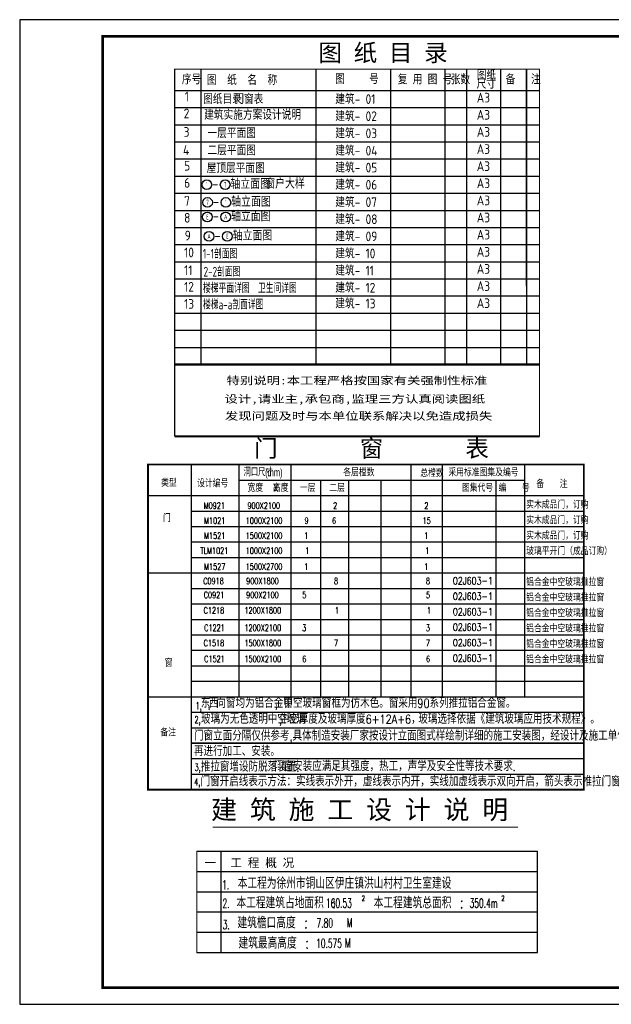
# Model space of a CAD drawing. Extents: x 199962 to 436984, y -16681 to 190402.
# Tile 6 of 36: x 237884 to 255735, y 160702 to 190402. Entities that reach past the tile are written whole.
import ezdxf
from ezdxf.enums import TextEntityAlignment as Align

# ---------------------------------------------------------------- set-up
doc = ezdxf.new("R2010")
doc.units = 0
doc.header["$LTSCALE"] = 1000
doc.header["$MEASUREMENT"] = 0
for name, color, linetype in [('B', 2, 'Continuous'), ('PUB_TEXT', 7, 'Continuous'), ('TEXT', 6, 'Continuous'), ('图框', 7, 'Continuous'), ('图框中文', 7, 'Continuous'), ('门窗表', 2, 'Continuous')]:
    doc.layers.add(name, color=color, linetype=linetype)
doc.styles.add('-宋体', font='SimSun.ttf', dxfattribs={"width": 0.8})
doc.styles.add('-黑体', font='SIMHEI.TTF', dxfattribs={"width": 0.8})
doc.styles.add('_HZTXT', font='txt.shx', dxfattribs={"width": 0.8, "bigfont": 'hztxt.shx'})
doc.styles.add('_SIMPLEX', font='SIMPLEX.shx', dxfattribs={"width": 0.8, "bigfont": 'hztxt.shx'})
doc.styles.add('_TCH_AXIS', font='COMPLEX', dxfattribs={"bigfont": 'GBCBIG'})
doc.styles.add('_TCH_WDTABLE', font='SIMPLEX', dxfattribs={"bigfont": 'GBCBIG'})
doc.styles.add('hh', font='txt.shx', dxfattribs={"bigfont": 'hztxt.shx'})
doc.styles.get("Standard").update_dxf_attribs({"font": 'gbenor.shx', "bigfont": 'gbcbig.shx'})
doc.styles.add('汉字', font='fszf.shx', dxfattribs={"width": 0.7, "bigfont": 'hztxt.shx'})

msp = doc.modelspace()

# ---------------------------------------------------------------- linework, layer by layer
at = {"color": 7}
for p, q in [((243348.8, 188909.9, 15682.7), (243348.8, 179996, 15682.7)), ((249069.6, 188909.9, 15682.7), (249069.6, 179996, 15682.7)), ((250715.9, 188909.9, 15682.7), (250715.9, 179996, 15682.7)), ((251369.5, 188909.9, 15682.7), (251369.5, 179996, 15682.7)), ((252391.7, 188909.9, 15682.7), (252391.7, 179996, 15682.7)), ((253568.2, 188256.2, 15682.7), (242564.5, 188256.2, 15682.7)), ((253568.2, 187739.7, 15682.7), (242564.5, 187739.7, 15682.7)), ((253568.2, 187223.1, 15682.7), (242564.5, 187223.1, 15682.7)), ((253568.2, 186706.5, 15682.7), (242564.5, 186706.5, 15682.7)), ((253568.2, 186189.9, 15682.7), (242564.5, 186189.9, 15682.7)), ((253568.2, 185673.3, 15682.7), (242564.5, 185673.3, 15682.7)), ((253568.2, 185156.7, 15682.7), (242564.5, 185156.7, 15682.7)), ((253568.2, 184640.2, 15682.7), (242564.5, 184640.2, 15682.7)), ((253568.2, 184123.6, 15682.7), (242564.5, 184123.6, 15682.7)), ((253568.2, 183607, 15682.7), (242564.5, 183607, 15682.7)), ((253568.2, 183090.4, 15682.7), (242564.5, 183090.4, 15682.7)), ((253568.2, 182573.8, 15682.7), (242564.5, 182573.8, 15682.7)), ((253568.2, 182057.2, 15682.7), (242564.5, 182057.2, 15682.7)), ((253568.2, 181540.7, 15682.7), (242564.5, 181540.7, 15682.7)), ((253568.2, 181024.1, 15682.7), (242564.5, 181024.1, 15682.7)), ((253568.2, 180507.5, 15682.7), (242564.5, 180507.5, 15682.7)), ((253568.2, 180015.6, 15682.7), (242564.5, 180015.6, 15682.7)), ((253568.2, 180015.6, 15682.7), (242564.5, 180015.6, 15682.7)), ((253568.2, 179996, 15682.7), (242564.5, 179996, 15682.7)), ((253568.2, 179990.9, 15682.7), (242564.5, 179990.9, 15682.7)), ((253568.2, 179976.4, 15682.7), (242564.5, 179976.4, 15682.7)), ((253568.2, 177837.3, 20045.8), (242564.5, 177837.3, 20045.8)), ((253568.2, 177817.7, 20045.8), (242564.5, 177817.7, 20045.8))]:
    msp.add_line(p, q, dxfattribs=at)
for p, q in [((246820.7, 188909.9, 15682.7), (246820.7, 179996, 15682.7)), ((253175.7, 182371.6, 15838.7), (253175.7, 188909.9, 15838.7)), ((254906.7, 168578.2, -480.8), (243056.7, 168578.2, -480.8))]:
    msp.add_line(p, q)
at = {"color": 7, "const_width": 39.2, "elevation": 20045.8}
msp.add_lwpolyline([(253568.2, 177837.3), (253568.2, 188909.9), (242564.5, 188909.9), (242564.5, 177837.3)], dxfattribs=at)
at = {"const_width": 53.4, "elevation": 3726.3}
msp.add_lwpolyline([(241755.4, 176982.1), (254906.7, 176982.1), (254906.7, 167177.6), (241755.4, 167177.6)], close=True, dxfattribs=at)
at = {"color": 7, "linetype": 'Continuous'}
for points in [[(242564.5, 180015.6, 15682.7), (242564.5, 179976.4, 15682.7), (253568.2, 180015.6, 15682.7), (253568.2, 179976.4, 15682.7)], [(242564.5, 177837.3, 20045.8), (242564.5, 177798.1, 20045.8), (253568.2, 177837.3, 20045.8), (253568.2, 177798.1, 20045.8)]]:
    msp.add_trace(points, dxfattribs=at)
at = {"layer": 'B', "color": 7}
msp.add_line((253175.7, 188909.9, 15838.7), (253175.7, 179984.4, 15838.7), dxfattribs=at)
at = {"layer": 'B'}
for points, elevation in [([(243056.7, 176982.1), (243056.7, 167177.6)], 3726.3), ([(244493.8, 176982.1), (244493.8, 169978.9)], 3726.3), ([(246061.6, 176982.1), (246061.6, 169978.9)], 3726.3), ([(249687.1, 176982.1), (249687.1, 169978.9)], 3726.3), ([(250634.2, 176982.1), (250634.2, 169978.9)], 3726.3), ([(253112.7, 176982.1), (253112.7, 169978.9)], 3726.3), ([(244493.8, 176515.2), (248731.9, 176515.2)], 3726.3), ([(246956.3, 176515.2), (246956.3, 169978.9)], 3726.3), ([(247809.3, 176515.2), (247809.3, 169978.9)], 3726.3), ([(248731.9, 176515.2), (253112.7, 176515.2)], 3726.3), ([(248784.3, 176515.2), (248784.3, 169978.9)], 3726.3), ([(249687.1, 176515.2), (249687.1, 169978.9)], 3726.3), ([(252251.7, 176515.2), (252251.7, 169978.9)], 3726.3), ([(243056.7, 176048.4), (254906.7, 176048.4)], 3726.3), ([(243056.7, 175581.5), (254906.7, 175581.5)], 3726.3), ([(243056.7, 175114.6), (254906.7, 175114.6)], 3726.3), ([(243056.7, 174647.7), (254906.7, 174647.7)], 3726.3), ([(243056.7, 174647.7), (254906.7, 174647.7)], 3726.3), ([(243056.7, 174180.8), (254906.7, 174180.8)], 3726.3), ([(243056.7, 173713.9), (254906.7, 173713.9)], 3726.3), ([(243056.7, 173713.9), (254906.7, 173713.9)], 3726.3), ([(243056.7, 173713.9), (254906.7, 173713.9)], 3726.3), ([(243056.7, 173247.1), (254906.7, 173247.1)], 3726.3), ([(243056.7, 173247.1), (254906.7, 173247.1)], 3726.3), ([(243056.7, 173247.1), (254906.7, 173247.1)], 3726.3), ([(243056.7, 172780.2), (254906.7, 172780.2)], 3726.3), ([(243056.7, 172313.3), (254906.7, 172313.3)], 3726.3), ([(243056.7, 171846.4), (254906.7, 171846.4)], 3726.3), ([(243056.7, 171846.4), (254906.7, 171846.4)], 3726.3), ([(243056.7, 171846.4), (254906.7, 171846.4)], 3726.3), ([(243056.7, 171379.5), (254906.7, 171379.5)], 3726.3), ([(243056.7, 171379.5), (254906.7, 171379.5)], 3726.3), ([(243056.7, 170912.6), (254906.7, 170912.6)], 3726.3), ([(243056.7, 170912.6), (254906.7, 170912.6)], 3726.3), ([(243056.7, 170912.6), (254906.7, 170912.6)], 3726.3), ([(243056.7, 170912.6), (254906.7, 170912.6)], 3726.3), ([(243056.7, 170912.6), (254906.7, 170912.6)], 3726.3), ([(243056.7, 170912.6), (254906.7, 170912.6)], 3726.3), ([(243056.7, 170912.6), (254906.7, 170912.6)], 3726.3), ([(243056.7, 170445.8), (254906.7, 170445.8)], 3726.3), ([(243056.7, 170445.8), (254906.7, 170445.8)], 3726.3), ([(243056.7, 169978.9), (254906.7, 169978.9)], 3726.3), ([(243056.7, 169978.9), (254906.7, 169978.9)], 3726.3), ([(243056.7, 169978.9), (254906.7, 169978.9)], 3726.3), ([(243056.7, 169978.9), (254906.7, 169978.9)], 3726.3), ([(243056.7, 169978.9), (254906.7, 169978.9)], 3726.3), ([(243056.7, 169512), (254906.7, 169512)], 3726.3), ([(243056.7, 169045.1), (254906.7, 169045.1)], 3726.3), ([(243056.7, 168578.2), (254906.7, 168578.2)], 3726.3), ([(243056.7, 168578.2), (254906.7, 168578.2)], 3726.3), ([(243056.7, 168111.3), (254906.7, 168111.3)], 3726.3), ([(243056.7, 167644.5), (254906.7, 167644.5)], 7933.3), ([(241755.4, 167177.6), (254906.7, 167177.6)], -15652.5)]:
    msp.add_lwpolyline(points, dxfattribs=dict(at, elevation=elevation))
at = {"layer": 'B', "color": 0, "elevation": 3726.3}
for points in [[(241755.4, 176048.4), (254906.7, 176048.4)], [(241755.4, 173713.9), (254906.7, 173713.9)], [(241755.4, 169978.9), (254906.7, 169978.9)], [(241755.4, 169978.9), (254906.7, 169978.9)]]:
    msp.add_lwpolyline(points, dxfattribs=at)
at = {"layer": 'PUB_TEXT'}
for centre in [(243530.7, 185424.8, 19889.8), (244083.3, 185424.8, 19889.8), (243552.2, 184888.6, 19889.8), (244104.8, 184888.6, 19889.8), (243545.9, 184452.7, 19889.8), (244098.5, 184452.7, 19889.8), (243597.1, 183866.4, 19889.8), (244149.7, 183866.4, 19889.8)]:
    msp.add_circle(centre, 146.3, dxfattribs=at)
at = {"layer": 'TEXT', "const_width": 36.7, "elevation": -19378.8}
msp.add_lwpolyline([(243703.2, 166044.3), (252923.4, 166044.3)], dxfattribs=at)
at = {"layer": '图框', "color": 4}
msp.add_lwpolyline([(279883.7, 190401.8), (237883.7, 190401.8), (237883.7, 160701.8), (279883.7, 160701.8)], close=True, dxfattribs=at)
at = {"layer": '图框', "color": 4, "const_width": 80}
msp.add_lwpolyline([(240383.7, 161201.8), (279383.7, 161201.8), (279383.7, 189901.8), (240383.7, 189901.8)], close=True, dxfattribs=at)
at = {"layer": '门窗表', "color": 252}
for p, q in [((243227.8, 165322.3, -24178.1), (253502.9, 165322.3, -24178.1)), ((243227.8, 165322.3, -24178.1), (253502.9, 165322.3, -24178.1)), ((243227.8, 165322.3, -24178.1), (253502.9, 165322.3, -24178.1)), ((243965.3, 162263.1, -21498), (243965.3, 165322.3, -32405.5)), ((243227.8, 164710.3, -24178.1), (253502.9, 164710.3, -24178.1)), ((243227.8, 164098.5, -24178.1), (253502.9, 164098.5, -24178.1)), ((243227.8, 163486.7, -24178.1), (253502.9, 163486.7, -24178.1)), ((243227.8, 162874.9, -24178.1), (253502.9, 162874.9, -24178.1)), ((243227.8, 162263.1, -24178.1), (253502.9, 162263.1, -24178.1)), ((243227.8, 162263.1, -24178.1), (253502.9, 162263.1, -24178.1))]:
    msp.add_line(p, q, dxfattribs=at)
at = {"layer": '门窗表', "color": 252, "const_width": 30.6}
for points, elevation in [([(253502.9, 162263.1), (243227.8, 162263.1), (243227.8, 165322.3)], -11899.3), ([(253502.9, 165322.3), (243227.8, 165322.3)], -24178.1), ([(253502.9, 162263.1), (253502.9, 165322.3)], -11899.3), ([(253502.9, 162263.1), (253502.9, 165322.3)], -24178.1)]:
    msp.add_lwpolyline(points, dxfattribs=dict(at, elevation=elevation))

# ---------------------------------------------------------------- texts
at = {"style": '-黑体', "width": 1.3}
for s, p in [('特别说明:本工程严格按国家有关强制性标准', (244125.9, 179402.5, 20045.8)), ('设计,请业主,承包商,监理三方认真阅读图纸', (244062.9, 178846.1, 20045.8)), ('发现问题及时与本单位联系解决以免造成损失', (244075.8, 178331.8, 20045.8))]:
    msp.add_text(s, height=227.526, dxfattribs=at).set_placement(p)
at = {"color": 7, "linetype": 'Continuous', "style": '-黑体'}
for s, p in [(' 工 程 概 况', (244065.3, 164841.9, -24178.1)), ('一  ', (243460.3, 164841.9, -24178.1))]:
    msp.add_text(s, height=257.43, dxfattribs=at).set_placement(p)
at = {"layer": 'B'}
for s, height, style, width, p in [('洞口尺寸', 233.44, '汉字', 0.7, (244635.7, 176632, -480.8)), ('(mm)', 233.44, '汉字', 0.7, (245289.4, 176632, -480.8)), ('各层樘数', 217.66, '_HZTXT', 0.8, (247647.2, 176632, -480.8)), ('总樘数', 217.66, '_HZTXT', 0.8, (249971.4, 176608.7, -480.8)), ('采用标准图集及编号', 217.66, '_HZTXT', 0.8, (250819.6, 176632, -480.8)), ('类型', 217.66, '_HZTXT', 0.8, (242151.3, 176315.1, -480.8)), ('设计编号', 217.66, '_HZTXT', 0.8, (243238.2, 176299.7, -480.8)), ('备\u3000\u3000注', 217.66, '_HZTXT', 0.8, (253473, 176281.8, -480.8)), ('宽度  X', 217.66, '_HZTXT', 0.8, (244757.3, 176165.1, -480.8)), ('高度', 217.66, '_HZTXT', 0.8, (245524.2, 176165.1, -480.8)), ('一层', 217.66, '_HZTXT', 0.8, (246337.4, 176165.1, -480.8)), ('二层', 217.66, '_HZTXT', 0.8, (247226.7, 176165.1, -480.8)), ('图集代号', 217.66, '_HZTXT', 0.8, (251228.8, 176165.1, -480.8)), ('编\u3000\u3000号', 217.66, '_HZTXT', 0.8, (252333.8, 176165.1, -480.8)), ('M0921', 192.78, '_TCH_WDTABLE', 0.705882, (243436, 175647.8, 2414.6)), ('900X2100', 192.78, '_TCH_WDTABLE', 0.705882, (244755.2, 175647.8, 2414.6)), ('2', 192.8, '_TCH_WDTABLE', 0.705882, (247340.3, 175647.8, 2414.6)), ('2', 192.8, '_TCH_WDTABLE', 0.705882, (250093.8, 175647.8, 2414.6)), ('实木成品门，订购', 217.66, '_HZTXT', 0.8, (253167.3, 175657.1, -480.8)), ('门', 217.7, '_HZTXT', 0.8, (242207, 175252.7, -480.8)), ('M1021', 192.78, '_TCH_WDTABLE', 0.705882, (243449, 175194.2, 2414.6)), ('1000X2100', 192.78, '_TCH_WDTABLE', 0.705882, (244703.4, 175194.2, 2414.6)), ('9', 192.8, '_TCH_WDTABLE', 0.705882, (246479.3, 175194.2, 2414.6)), ('6', 192.8, '_TCH_WDTABLE', 0.705882, (247307.6, 175194.2, 2414.6)), ('15', 192.78, '_TCH_WDTABLE', 0.705882, (250042, 175194.2, 2414.6)), ('实木成品门，订购', 217.66, '_HZTXT', 0.8, (253167.3, 175190.2, -480.8)), ('M1521', 192.78, '_TCH_WDTABLE', 0.705882, (243449, 174740.6, 2414.6)), ('1500X2100', 192.78, '_TCH_WDTABLE', 0.705882, (244703.4, 174740.6, 2414.6)), ('1', 192.8, '_TCH_WDTABLE', 0.705882, (246469.8, 174740.6, 2414.6)), ('1', 192.8, '_TCH_WDTABLE', 0.705882, (250093.8, 174740.6, 2414.6)), ('实木成品门，订购', 217.66, '_HZTXT', 0.8, (253167.3, 174723.3, -480.8)), ('TLM1021', 192.78, '_TCH_WDTABLE', 0.705882, (243335.6, 174287, 2414.6)), ('1000X2100', 192.78, '_TCH_WDTABLE', 0.705882, (244703.4, 174287, 2414.6)), ('1', 192.8, '_TCH_WDTABLE', 0.705882, (246499.5, 174287, 2414.6)), ('1', 192.8, '_TCH_WDTABLE', 0.705882, (250123, 174287, 2414.6)), ('玻璃平开门（成品订购）', 217.657, '_HZTXT', 0.8, (253167.3, 174256.4, -480.8)), ('M1527', 192.78, '_TCH_WDTABLE', 0.705882, (243449, 173806.8, 2414.6)), ('1500X2700', 192.78, '_TCH_WDTABLE', 0.705882, (244703.4, 173806.8, 2414.6)), ('1', 192.8, '_TCH_WDTABLE', 0.705882, (246469.8, 173806.8, 2414.6)), ('1', 192.8, '_TCH_WDTABLE', 0.705882, (250093.8, 173806.8, 2414.6)), ('C0918', 192.78, '_TCH_WDTABLE', 0.705882, (243421.2, 173371.6)), ('900X1800', 192.78, '_TCH_WDTABLE', 0.705882, (244717, 173371.6)), ('8', 192.8, '_TCH_WDTABLE', 0.705882, (247368.1, 173371.6)), ('8', 192.8, '_TCH_WDTABLE', 0.705882, (250140.1, 173371.6)), ('02J603-1', 217.66, '_HZTXT', 0.8, (250953.9, 173367.9, -480.8)), ('铝合金中空玻璃推拉窗', 217.66, '_HZTXT', 0.8, (253167.3, 173322.7, -480.8)), ('C0921', 192.78, '_TCH_WDTABLE', 0.705882, (243437.4, 172952.6)), ('900X2100', 192.78, '_TCH_WDTABLE', 0.705882, (244717, 172952.6)), ('5', 192.8, '_TCH_WDTABLE', 0.705882, (246408.4, 172952.6)), ('5', 192.8, '_TCH_WDTABLE', 0.705882, (250143.4, 172952.6)), ('02J603-1', 217.66, '_HZTXT', 0.8, (250953.9, 172901.1, -480.8)), ('铝合金中空玻璃推拉窗', 217.66, '_HZTXT', 0.8, (253167.3, 172855.8, -480.8)), ('C1218', 192.78, '_TCH_WDTABLE', 0.705882, (243434.1, 172487.1)), ('1200X1800', 192.78, '_TCH_WDTABLE', 0.705882, (244665.2, 172487.1)), ('1', 192.8, '_TCH_WDTABLE', 0.705882, (247397.3, 172487.1)), ('1', 192.8, '_TCH_WDTABLE', 0.705882, (250169.3, 172487.1)), ('02J603-1', 217.66, '_HZTXT', 0.8, (250953.9, 172434.2, -480.8)), ('铝合金中空玻璃推拉窗', 217.66, '_HZTXT', 0.8, (253167.3, 172388.9, -480.8)), ('C1221', 192.78, '_TCH_WDTABLE', 0.705882, (243450.3, 171960.6)), ('1200X2100', 192.78, '_TCH_WDTABLE', 0.705882, (244665.2, 171960.6)), ('3', 192.8, '_TCH_WDTABLE', 0.705882, (246405.1, 171960.6)), ('3', 192.8, '_TCH_WDTABLE', 0.705882, (250140.1, 171960.6)), ('02J603-1', 217.66, '_HZTXT', 0.8, (250953.9, 171967.3, -480.8)), ('铝合金中空玻璃推拉窗', 217.66, '_HZTXT', 0.8, (253167.3, 171922, -480.8)), ('C1518', 192.78, '_TCH_WDTABLE', 0.705882, (243434.1, 171501.1)), ('1500X1800', 192.78, '_TCH_WDTABLE', 0.705882, (244665.2, 171501.1)), ('7', 192.8, '_TCH_WDTABLE', 0.705882, (247368.1, 171501.1)), ('7', 192.8, '_TCH_WDTABLE', 0.705882, (250140.1, 171501.1)), ('02J603-1', 217.66, '_HZTXT', 0.8, (250953.9, 171500.4, -480.8)), ('铝合金中空玻璃推拉窗', 217.66, '_HZTXT', 0.8, (253167.3, 171455.1, -480.8)), ('窗', 217.7, '_HZTXT', 0.8, (242262.1, 170885.1, -480.8)), ('C1521', 192.78, '_TCH_WDTABLE', 0.705882, (243450.3, 171024.1)), ('1500X2100', 192.78, '_TCH_WDTABLE', 0.705882, (244665.2, 171024.1)), ('6', 192.8, '_TCH_WDTABLE', 0.705882, (246408.4, 171024.1)), ('6', 192.8, '_TCH_WDTABLE', 0.705882, (250143.4, 171024.1)), ('02J603-1', 217.66, '_HZTXT', 0.8, (250953.9, 171033.5, -480.8)), ('铝合金中空玻璃推拉窗', 217.66, '_HZTXT', 0.8, (253167.3, 170988.3, -480.8)), ('东', 266.8, '_HZTXT', 0.8, (243348.3, 169647.2, -480.8)), ('西', 266.8, '_HZTXT', 0.8, (243591.7, 169647.2, -480.8)), ('向窗均为铝合金窗', 266.79, '_HZTXT', 0.8, (243820.9, 169647.2, -480.8)), ('中空玻璃窗', 266.79, '_HZTXT', 0.8, (245845.1, 169647.2, -480.8)), ('窗框为仿木色。窗采用90系列推拉铝合金窗。', 266.79, '_HZTXT', 0.8, (247003.6, 169647.2, -480.8)), ('1,', 213.43, '_SIMPLEX', 0.6, (243194.1, 169597.6, -480.8)), (',', 213.4, '_SIMPLEX', 0.6, (243568.9, 169647.2, -480.8)), (',', 213.4, '_SIMPLEX', 0.6, (245595.8, 169647.2, -480.8)), ('2,', 213.43, '_SIMPLEX', 0.6, (243160.6, 169180.3, -480.8)), ('玻璃为无色透明中空玻璃', 266.79, '_HZTXT', 0.8, (243355.8, 169168.4, -480.8)), ('中空厚度及玻璃厚度6+12A+6，', 266.79, '_HZTXT', 0.8, (245728.5, 169168.4, -480.8)), ('玻璃选择依据《建筑玻璃应用技术规程》。', 266.79, '_HZTXT', 0.8, (249913.8, 169168.4, -480.8)), ('备注', 217.66, '_HZTXT', 0.8, (242130.1, 168784.1, -480.8)), (',', 213.4, '_SIMPLEX', 0.6, (245723.9, 169172.6, -480.8)), ('门窗立面分隔仅供参考,具体制造安装厂家按设计立面图式样绘制详细的施工安装图，经设计及施工单位共同审定后,', 266.79, 'hh', 0.8, (243143.6, 168659.8, -480.8)), ('再进行加工、安装。', 266.79, 'hh', 0.8, (243143.6, 168193, -4687.8)), ('3,', 213.43, '_SIMPLEX', 0.6, (243160.6, 167746, 3726.3)), ('推拉窗增设防脱落装置. ', 266.79, 'hh', 0.8, (243349.4, 167726.1, 3726.3)), ('门窗安装应满足其强度，热工，声学及安全性等技术要求.', 266.79, 'hh', 0.8, (245558.1, 167739.9, 3726.3)), ('4,', 213.43, '_SIMPLEX', 0.6, (243151.6, 167301.9, -19859.5)), ('门窗开启线表示方法：实线表示外开，虚线表示内开，实线加虚线表示双向开启，箭头表示推拉门窗，无线表示固定窗。', 266.79, 'hh', 0.8, (243340.4, 167282, -19859.5))]:
    msp.add_text(s, height=height, dxfattribs=dict(at, style=style, width=width)).set_placement(p)
at = {"layer": 'PUB_TEXT'}
for s, height, p in [('图纸', 292.53, (251677.3, 188585.2, 15682.7)), ('序号', 292.53, (242778.2, 188453.2, 15682.7)), ('图  纸  名  称', 292.53, (243532.7, 188434.7, 15682.7)), ('图', 292.5, (247398.7, 188464.1, 15682.7)), ('号', 292.5, (248426.5, 188464.1, 15682.7)), ('复 用 图 号', 292.53, (249291.2, 188453.2, 15682.7)), ('张数', 292.53, (250889.6, 188453.2, 15682.7)), ('尺寸', 292.53, (251671.1, 188319, 15682.7)), ('备   注', 292.53, (252543.8, 188453.2, 15682.7)), ('1', 292.5, (242864.9, 187940.1, 15682.7)), ('图纸目录', 292.53, (243418.7, 187861.1, 15682.7)), ('门窗表', 292.53, (244360.1, 187861.1, 15682.7)), ('建筑- 01 ', 292.53, (247406.6, 187860.6, 15682.7)), ('A3', 292.53, (251676.1, 187903.4, 15682.7)), ('2', 292.5, (242834, 187428.1, 15682.7)), ('建筑实施方案设计说明', 292.53, (243450, 187385.1, 15682.7)), ('建筑- 02 ', 292.53, (247406.6, 187344, 15682.7)), ('A3', 292.53, (251676.1, 187386.8, 15682.7)), ('3', 292.5, (242831.4, 186868.1, 15682.7)), ('一层平面图 ', 292.53, (243549.9, 186832.7, 15682.7)), ('建筑- 03 ', 292.53, (247406.6, 186827.4, 15682.7)), ('A3', 292.53, (251676.1, 186870.2, 15682.7)), ('4', 292.5, (242813, 186322.8, 15682.7)), ('二层平面图 ', 292.53, (243549.9, 186316.1, 15682.7)), ('建筑- 04 ', 292.53, (247406.6, 186304.2, 15682.7)), ('A3', 292.53, (251676.1, 186353.6, 15682.7)), ('5', 292.5, (242845.6, 185850.3, 15682.7)), ('屋顶层平面图', 292.53, (243524.7, 185776.8, 15682.7)), ('建筑- 05 ', 292.53, (247406.6, 185794.3, 15682.7)), ('A3', 292.53, (251676.1, 185837, 15682.7)), ('6', 292.5, (242845.6, 185333.7, 15682.7)), ('轴立面图', 313.51, (244245.8, 185294.8, 19889.8)), ('窗户大样', 313.51, (245294.2, 185306.6, 19889.8)), ('-', 325, (243693.2, 185294.8, 19889.8)), ('建筑- 06 ', 292.53, (247406.6, 185277.7, 15682.7)), ('A3', 292.53, (251676.1, 185320.4, 15682.7)), ('7', 292.5, (242845.6, 184785, 15682.7)), ('轴立面图', 313.51, (244267.3, 184758.6, 19889.8)), ('建筑- 07', 292.53, (247406.6, 184752.9, 15682.7)), ('A3', 292.53, (251676.1, 184803.9, 15682.7)), ('-', 325, (243714.7, 184758.6, 19889.8)), ('8', 292.5, (242845.6, 184279.9, 15682.7)), ('-', 325, (243708.5, 184322.7, 19889.8)), ('轴立面图', 313.51, (244261, 184322.7, 19889.8)), ('建筑- 08', 292.53, (247406.6, 184236.3, 15682.7)), ('A3', 292.53, (251676.1, 184287.3, 15682.7)), ('9', 292.5, (242863.2, 183743.3, 15682.7)), ('-', 325, (243759.6, 183736.3, 19889.8)), ('轴立面图', 313.51, (244312.2, 183736.3, 19889.8)), ('建筑- 09', 292.53, (247406.6, 183719.7, 15682.7)), ('A3', 292.53, (251676.1, 183770.7, 15682.7)), ('A3', 292.53, (251676.1, 183254.1, 15682.7)), ('10', 292.53, (242845.6, 183234.1, 15682.7)), ('建筑- 10', 292.53, (247406.6, 183203.2, 15682.7)), ('11', 292.53, (242845.6, 182697.1, 15682.7)), ('建筑- 11', 292.53, (247406.6, 182686.6, 15682.7)), ('A3', 292.53, (251676.1, 182737.5, 15682.7)), ('12', 292.53, (242845.6, 182198.6, 15682.7)), ('建筑- 12', 292.53, (247406.6, 182170, 15682.7)), ('A3', 292.53, (251676.1, 182220.9, 15682.7)), ('13', 292.53, (242845.6, 181682, 15682.7)), ('建筑- 13', 292.53, (247406.6, 181692.6, 15682.7)), ('A3', 292.53, (251676.1, 181704.4, 15682.7))]:
    msp.add_text(s, height=height, dxfattribs=at).set_placement(p)
for s, height, width, p, p2 in [('1', 171.3, 0.761905, (243511.7, 185339.1, 19889.8), (243549.8, 185339.1, 19889.8)), ('7', 160.4, 0.969697, (244047.6, 185344.6, 19889.8), (244118.9, 185344.6, 19889.8)), ('7', 160.4, 0.969697, (243516.6, 184808.4, 19889.8), (243587.8, 184808.4, 19889.8)), ('1', 171.3, 0.761905, (244085.7, 184802.9, 19889.8), (244123.8, 184802.9, 19889.8)), ('E', 160.4, 0.969697, (243510.3, 184372.5, 19889.8), (243581.6, 184372.5, 19889.8)), ('A', 146, 1.066667, (244049.8, 184379.6, 19889.8), (244147.2, 184379.6, 19889.8)), ('A', 146, 1.066667, (243548.4, 183793.3, 19889.8), (243645.8, 183793.3, 19889.8)), ('E', 160.4, 0.969697, (244114, 183786.2, 19889.8), (244185.3, 183786.2, 19889.8))]:
    msp.add_text(s, height=height, dxfattribs=dict(at, width=width)).set_placement(p, p2, align=Align.FIT)
at = {"layer": 'PUB_TEXT', "width": 0.8}
for s, height, p in [('1-1剖面图', 292.53, (243410.4, 183197.3, 15682.7)), ('2-2剖面图', 292.53, (243432.8, 182655.3, 15682.7)), ('楼梯平面详图  卫生间详图', 292.533, (243416.4, 182160.1, 15682.7)), ('楼梯a-a剖面详图', 292.53, (243416.4, 181664.8, 15682.7))]:
    msp.add_text(s, height=height, dxfattribs=at).set_placement(p)
at = {"layer": 'TEXT', "style": '_TCH_AXIS'}
for s, height, p in [('本工程为徐州市铜山区伊庄镇洪山村村卫生室建设', 344.819, (244461.9, 164185.9, -24178.1)), ('本工程建筑占地面积 :', 344.819, (244424.5, 163594.8, -24178.1)), ('本工程建筑总面积 :', 344.82, (248565.5, 163594.8, -24178.1)), ('建筑檐口高度 :', 344.82, (244453.9, 162992.9, -24178.1)), ('建筑最高高度 :', 344.82, (244484.2, 162381.1, -24178.1))]:
    msp.add_text(s, height=height, dxfattribs=at).set_placement(p)
at = {"layer": 'TEXT', "style": '_SIMPLEX', "width": 0.6}
for s, height, p in [('1.', 275.66, (243992, 164166.9, -24178.1)), ('2', 158.4, (248199.7, 163819.7, -24178.1)), ('2', 158.4, (252414.3, 163819.7, -24178.1)), ('2.', 275.66, (244004.9, 163607.5, -24178.1)), ('160.53', 275.66, (247126.5, 163615, -24178.1)), ('350.4m', 275.66, (251459, 163615, -24178.1)), ('3.', 275.66, (244008.5, 162966.9, -24178.1)), ('7.80', 275.66, (246841.7, 163016.6, -24178.1)), ('M', 275.7, (247753.4, 163029, -24178.1)), ('10.575', 275.66, (246827.4, 162404.8, -24178.1)), ('M', 275.7, (247699.4, 162417.2, -24178.1))]:
    msp.add_text(s, height=height, dxfattribs=at).set_placement(p)
at = {"layer": '图框中文', "style": '-宋体'}
for s, height, p in [('图 纸 目 录', 520.06, (246898.1, 189147.1, 15682.7)), ('门       窗       表', 520.059, (244958.9, 177213, -636.8)), ('建 筑 施 工 设 计 说 明', 572.065, (243659.3, 166288.8, -24178.1))]:
    msp.add_text(s, height=height, dxfattribs=at).set_placement(p)

doc.saveas('drawing.dxf')
